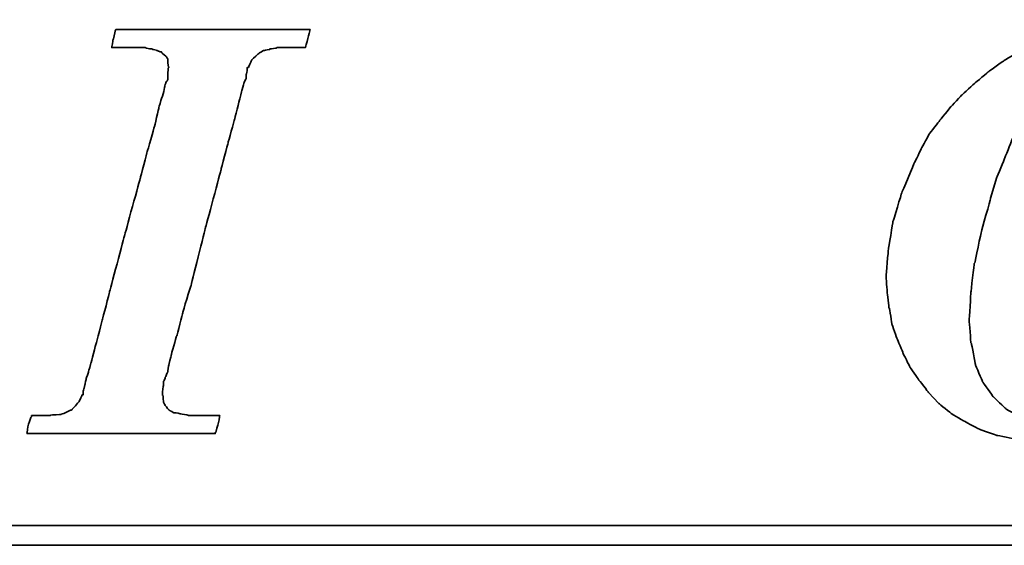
# Model space of a CAD drawing. Header units: millimetres. Extents: x 3 to 347, y 78 to 191.
# Tile 32 of 51: x 261.4 to 266.49, y 108.67 to 111.38. Entities that reach past the tile are written whole.
import ezdxf

# ---------------------------------------------------------------- set-up
doc = ezdxf.new("R2010")
doc.units = ezdxf.units.MM
doc.header["$LTSCALE"] = 0.15
doc.layers.add('DIM', color=4, linetype='CONTINUOUS')
doc.layers.add('layer 1', color=7, linetype='CONTINUOUS')

# ---------------------------------------------------------------- blocks, each defined once
blk = doc.blocks.new('TBI MOTION logo(完整正式版)')
at = {"layer": 'layer 1', "color": 22, "lineweight": 35}
for points, knots in [([(-11.34375, -6.98375), (-11.34375, -6.98375), (-10.91375, -7.43875), (-10.91375, -7.43875), (-10.91375, -7.43875), (-10.91375, -7.43875), (-10.38625, -7.87125), (-10.38625, -7.87125), (-10.38625, -7.87125), (-10.38625, -7.87125), (-9.81125, -8.20375), (-9.81125, -8.20375), (-9.81125, -8.20375), (-9.81125, -8.20375), (-9.21125, -8.51875), (-9.21125, -8.51875), (-9.21125, -8.51875), (-9.21125, -8.51875), (-8.51625, -8.75875), (-8.51625, -8.75875), (-8.51625, -8.75875), (-8.51625, -8.75875), (-7.77125, -8.90375), (-7.77125, -8.90375), (-7.77125, -8.90375), (-7.77125, -8.90375), (-6.97875, -8.99875), (-6.97875, -8.99875), (-6.97875, -8.99875), (-6.97875, -8.99875), (-6.14125, -9.02375), (-6.14125, -9.02375), (-6.14125, -9.02375), (-6.14125, -9.02375), (-5.37125, -8.99875), (-5.37125, -8.99875), (-5.37125, -8.99875), (-5.37125, -8.99875), (-4.65375, -8.94875), (-4.65375, -8.94875), (-4.65375, -8.94875), (-4.65375, -8.94875), (-3.93375, -8.80625), (-3.93375, -8.80625), (-3.93375, -8.80625), (-3.93375, -8.80625), (-3.21375, -8.66375), (-3.21375, -8.66375), (-3.21375, -8.66375), (-3.21375, -8.66375), (-2.49375, -8.39875), (-2.49375, -8.39875), (-2.49375, -8.39875), (-2.49375, -8.39875), (-1.79875, -8.13375), (-1.79875, -8.13375), (-1.79875, -8.13375), (-1.79875, -8.13375), (-1.17375, -7.84375), (-1.17375, -7.84375), (-1.17375, -7.84375), (-1.17375, -7.84375), (-0.52375, -7.46375), (-0.52375, -7.46375), (-0.52375, -7.46375), (-0.52375, -7.46375), (0.10124, -7.07875), (0.10124, -7.07875), (0.10124, -7.07875), (0.10124, -7.07875), (0.67625, -6.62375), (0.67625, -6.62375), (0.67625, -6.62375), (0.67625, -6.62375), (1.24874, -6.14375), (1.24874, -6.14375), (1.24874, -6.14375), (1.24874, -6.14375), (1.72874, -5.64125), (1.72874, -5.64125), (1.72874, -5.64125), (1.72874, -5.64125), (2.18624, -5.06375), (2.18624, -5.06375), (2.18624, -5.06375), (2.18624, -5.06375), (2.61625, -4.48874), (2.61625, -4.48874), (2.61625, -4.48874), (2.61625, -4.48874), (3.00125, -3.83874), (3.00125, -3.83874), (3.00125, -3.83874), (3.00125, -3.83874), (3.36124, -3.21374), (3.36124, -3.21374), (3.36124, -3.21374), (3.36124, -3.21374), (3.84374, -1.99125), (3.84374, -1.99125), (3.84374, -1.99125), (3.84374, -1.99125), (4.22625, -0.81875), (4.22625, -0.81875), (4.22625, -0.81875), (4.22625, -0.81875), (4.39125, 0.45624), (4.39125, 0.45624), (4.39125, 0.45624), (4.39125, 0.45624), (4.48874, 1.70124), (4.48874, 1.70124), (4.48874, 1.70124), (4.48874, 1.70124), (4.43874, 2.44625), (4.43874, 2.44625), (4.43874, 2.44625), (4.43874, 2.44625), (4.36874, 3.14125), (4.36874, 3.14125), (4.36874, 3.14125), (4.36874, 3.14125), (4.25125, 3.81125), (4.25125, 3.81125), (4.25125, 3.81125), (4.25125, 3.81125), (4.03124, 4.41125), (4.03124, 4.41125), (4.03124, 4.41125), (4.03124, 4.41125), (3.74374, 5.01125), (3.74374, 5.01125), (3.74374, 5.01125), (3.74374, 5.01125), (3.43124, 5.58875), (3.43124, 5.58875), (3.43124, 5.58875), (3.43124, 5.58875), (3.02625, 6.09125), (3.02625, 6.09125), (3.02625, 6.09125), (3.02625, 6.09125), (2.59374, 6.54875), (2.59374, 6.54875), (2.59374, 6.54875), (2.59374, 6.54875), (2.09124, 6.98125), (2.09124, 6.98125), (2.09124, 6.98125), (2.09124, 6.98125), (1.56124, 7.36625), (1.56124, 7.36625), (1.56124, 7.36625), (1.56124, 7.36625), (0.98624, 7.67625), (0.98624, 7.67625), (0.98624, 7.67625), (0.98624, 7.67625), (0.38624, 7.96375), (0.38624, 7.96375), (0.38624, 7.96375), (0.38624, 7.96375), (-0.25875, 8.15625), (-0.25875, 8.15625), (-0.25875, 8.15625), (-0.25875, 8.15625), (-0.98125, 8.30125), (-0.98125, 8.30125), (-0.98125, 8.30125), (-0.98125, 8.30125), (-1.70124, 8.37125), (-1.70124, 8.37125), (-1.70124, 8.37125), (-1.70124, 8.37125), (-2.49375, 8.39624), (-2.49375, 8.39624), (-2.49375, 8.39624), (-2.49375, 8.39624), (-3.28625, 8.37125), (-3.28625, 8.37125), (-3.28625, 8.37125), (-3.28625, 8.37125), (-4.05125, 8.32125), (-4.05125, 8.32125), (-4.05125, 8.32125), (-4.05125, 8.32125), (-4.77375, 8.18125), (-4.77375, 8.18125), (-4.77375, 8.18125), (-4.77375, 8.18125), (-5.51625, 7.96375), (-5.51625, 7.96375), (-5.51625, 7.96375), (-5.51625, 7.96375), (-6.21125, 7.72625), (-6.21125, 7.72625), (-6.21125, 7.72625), (-6.21125, 7.72625), (-6.92875, 7.43625), (-6.92875, 7.43625), (-6.92875, 7.43625), (-6.92875, 7.43625), (-7.57875, 7.10125), (-7.57875, 7.10125), (-7.57875, 7.10125), (-7.57875, 7.10125), (-8.24875, 6.69125), (-8.24875, 6.69125), (-8.24875, 6.69125), (-8.24875, 6.69125), (-8.84875, 6.26125), (-8.84875, 6.26125), (-8.84875, 6.26125), (-8.84875, 6.26125), (-9.42625, 5.78125), (-9.42625, 5.78125), (-9.42625, 5.78125), (-9.42625, 5.78125), (-9.95375, 5.30125), (-9.95375, 5.30125), (-9.95375, 5.30125), (-9.95375, 5.30125), (-10.43375, 4.79624), (-10.43375, 4.79624), (-10.43375, 4.79624), (-10.43375, 4.79624), (-10.88875, 4.22125), (-10.88875, 4.22125), (-10.88875, 4.22125), (-10.88875, 4.22125), (-11.29875, 3.69375), (-11.29875, 3.69375), (-11.29875, 3.69375), (-11.29875, 3.69375), (-11.63375, 3.09125), (-11.63375, 3.09125), (-11.63375, 3.09125), (-11.63375, 3.09125), (-11.91875, 2.49625), (-11.91875, 2.49625), (-11.91875, 2.49625), (-11.91875, 2.49625), (-12.44875, 1.24625), (-12.44875, 1.24625), (-12.44875, 1.24625), (-12.44875, 1.24625), (-12.80875, 0.06874), (-12.80875, 0.06874), (-12.80875, 0.06874), (-12.80875, 0.06874), (-12.99875, -1.07875), (-12.99875, -1.07875), (-12.99875, -1.07875), (-12.99875, -1.07875), (-13.09375, -2.18375), (-13.09375, -2.18375), (-13.09375, -2.18375), (-13.09375, -2.18375), (-13.04875, -2.85375), (-13.04875, -2.85375), (-13.04875, -2.85375), (-13.04875, -2.85375), (-12.97375, -3.50375), (-12.97375, -3.50375), (-12.97375, -3.50375), (-12.97375, -3.50375), (-12.95375, -3.50375), (-12.95375, -3.50375), (-12.95375, -3.50375), (-12.95375, -3.50375), (-12.85375, -4.17375), (-12.85375, -4.17375), (-12.85375, -4.17375), (-12.85375, -4.17375), (-12.63875, -4.77624), (-12.63875, -4.77624), (-12.63875, -4.77624), (-12.63875, -4.77624), (-12.39875, -5.35125), (-12.39875, -5.35125), (-12.39875, -5.35125), (-12.39875, -5.35125), (-12.11375, -5.92875), (-12.11375, -5.92875), (-12.11375, -5.92875), (-12.11375, -5.92875), (-11.75375, -6.45375), (-11.75375, -6.45375), (-11.75375, -6.45375), (-11.75375, -6.45375), (-11.34375, -6.98375), (-11.34375, -6.98375)], [0, 0, 0, 0, 0.01369863, 0.01369863, 0.01369863, 0.01369864, 0.02739726, 0.02739726, 0.02739726, 0.02739727, 0.04109589, 0.04109589, 0.04109589, 0.0410959, 0.05479452, 0.05479452, 0.05479452, 0.05479453, 0.06849315, 0.06849315, 0.06849315, 0.06849316, 0.08219178, 0.08219178, 0.08219178, 0.08219179, 0.09589041, 0.09589041, 0.09589041, 0.09589042, 0.10958904, 0.10958904, 0.10958904, 0.10958905, 0.12328767, 0.12328767, 0.12328767, 0.12328768, 0.1369863, 0.1369863, 0.1369863, 0.13698631, 0.15068493, 0.15068493, 0.15068493, 0.15068494, 0.16438356, 0.16438356, 0.16438356, 0.16438357, 0.17808219, 0.17808219, 0.17808219, 0.1780822, 0.19178082, 0.19178082, 0.19178082, 0.19178083, 0.20547945, 0.20547945, 0.20547945, 0.20547946, 0.21917808, 0.21917808, 0.21917808, 0.21917809, 0.23287671, 0.23287671, 0.23287671, 0.23287672, 0.24657534, 0.24657534, 0.24657534, 0.24657535, 0.26027397, 0.26027397, 0.26027397, 0.26027398, 0.2739726, 0.2739726, 0.2739726, 0.27397261, 0.28767123, 0.28767123, 0.28767123, 0.28767124, 0.30136986, 0.30136986, 0.30136986, 0.30136987, 0.31506849, 0.31506849, 0.31506849, 0.3150685, 0.32876712, 0.32876712, 0.32876712, 0.32876713, 0.34246575, 0.34246575, 0.34246575, 0.34246576, 0.35616438, 0.35616438, 0.35616438, 0.35616439, 0.36986301, 0.36986301, 0.36986301, 0.36986302, 0.38356164, 0.38356164, 0.38356164, 0.38356165, 0.39726027, 0.39726027, 0.39726027, 0.39726028, 0.4109589, 0.4109589, 0.4109589, 0.41095891, 0.42465753, 0.42465753, 0.42465753, 0.42465754, 0.43835616, 0.43835616, 0.43835616, 0.43835617, 0.45205479, 0.45205479, 0.45205479, 0.4520548, 0.46575342, 0.46575342, 0.46575342, 0.46575343, 0.47945205, 0.47945205, 0.47945205, 0.47945206, 0.49315068, 0.49315068, 0.49315068, 0.49315069, 0.50684932, 0.50684932, 0.50684932, 0.50684933, 0.52054795, 0.52054795, 0.52054795, 0.52054796, 0.53424658, 0.53424658, 0.53424658, 0.53424659, 0.54794521, 0.54794521, 0.54794521, 0.54794522, 0.56164384, 0.56164384, 0.56164384, 0.56164385, 0.57534247, 0.57534247, 0.57534247, 0.57534248, 0.5890411, 0.5890411, 0.5890411, 0.58904111, 0.60273973, 0.60273973, 0.60273973, 0.60273974, 0.61643836, 0.61643836, 0.61643836, 0.61643837, 0.63013699, 0.63013699, 0.63013699, 0.630137, 0.64383562, 0.64383562, 0.64383562, 0.64383563, 0.65753425, 0.65753425, 0.65753425, 0.65753426, 0.67123288, 0.67123288, 0.67123288, 0.67123289, 0.68493151, 0.68493151, 0.68493151, 0.68493152, 0.69863014, 0.69863014, 0.69863014, 0.69863015, 0.71232877, 0.71232877, 0.71232877, 0.71232878, 0.7260274, 0.7260274, 0.7260274, 0.72602741, 0.73972603, 0.73972603, 0.73972603, 0.73972604, 0.75342466, 0.75342466, 0.75342466, 0.75342467, 0.76712329, 0.76712329, 0.76712329, 0.7671233, 0.78082192, 0.78082192, 0.78082192, 0.78082193, 0.79452055, 0.79452055, 0.79452055, 0.79452056, 0.80821918, 0.80821918, 0.80821918, 0.80821919, 0.82191781, 0.82191781, 0.82191781, 0.82191782, 0.83561644, 0.83561644, 0.83561644, 0.83561645, 0.84931507, 0.84931507, 0.84931507, 0.84931508, 0.8630137, 0.8630137, 0.8630137, 0.86301371, 0.87671233, 0.87671233, 0.87671233, 0.87671234, 0.89041096, 0.89041096, 0.89041096, 0.89041097, 0.90410959, 0.90410959, 0.90410959, 0.9041096, 0.91780822, 0.91780822, 0.91780822, 0.91780823, 0.93150685, 0.93150685, 0.93150685, 0.93150686, 0.94520548, 0.94520548, 0.94520548, 0.94520549, 0.95890411, 0.95890411, 0.95890411, 0.95890412, 0.97260274, 0.97260274, 0.97260274, 0.97260275, 0.98630137, 0.98630137, 0.98630137, 0.98630138, 1, 1, 1, 1]), ([(-40.59125, -7.94375), (-40.59125, -7.94375), (-40.97375, -7.94375), (-40.97375, -7.94375), (-40.97375, -7.94375), (-40.97375, -7.94375), (-41.38125, -7.94375), (-41.38125, -7.94375), (-41.38125, -7.94375), (-41.38125, -7.94375), (-41.54875, -7.94375), (-41.54875, -7.94375), (-41.54875, -7.94375), (-41.54875, -7.94375), (-41.59875, -7.94375), (-41.59875, -7.94375), (-41.59875, -7.94375), (-41.59875, -7.94375), (-41.88375, -7.94375), (-41.88375, -7.94375), (-41.88375, -7.94375), (-41.88375, -7.94375), (-41.90875, -7.91875), (-41.90875, -7.91875), (-41.90875, -7.91875), (-41.90875, -7.91875), (-42.19875, -7.87125), (-42.19875, -7.87125), (-42.19875, -7.87125), (-42.19875, -7.87125), (-42.43875, -7.82375), (-42.43875, -7.82375), (-42.43875, -7.82375), (-42.43875, -7.82375), (-42.45875, -7.82375), (-42.45875, -7.82375), (-42.45875, -7.82375), (-42.45875, -7.82375), (-42.48625, -7.82375), (-42.48625, -7.82375), (-42.48625, -7.82375), (-42.48625, -7.82375), (-42.67625, -7.72375), (-42.67625, -7.72375), (-42.67625, -7.72375), (-42.67625, -7.72375), (-42.70125, -7.70375), (-42.70125, -7.70375), (-42.70125, -7.70375), (-42.70125, -7.70375), (-42.72375, -7.67875), (-42.72375, -7.67875), (-42.72375, -7.67875), (-42.72375, -7.67875), (-42.86875, -7.48875), (-42.86875, -7.48875), (-42.86875, -7.48875), (-42.86875, -7.48875), (-42.89375, -7.43875), (-42.89375, -7.43875), (-42.89375, -7.43875), (-42.89375, -7.43875), (-42.91875, -7.38875), (-42.91875, -7.38875), (-42.91875, -7.38875), (-42.91875, -7.38875), (-42.93875, -7.12875), (-42.93875, -7.12875), (-42.93875, -7.12875), (-42.93875, -7.12875), (-42.96375, -7.10375), (-42.96375, -7.10375), (-42.96375, -7.10375), (-42.96375, -7.10375), (-42.96375, -7.05375), (-42.96375, -7.05375), (-42.96375, -7.05375), (-42.96375, -7.05375), (-42.96375, -7.00875), (-42.96375, -7.00875), (-42.96375, -7.00875), (-42.96375, -7.00875), (-42.91875, -6.69625), (-42.91875, -6.69625), (-42.91875, -6.69625), (-42.91875, -6.69625), (-42.91875, -6.62375), (-42.91875, -6.62375), (-42.91875, -6.62375), (-42.91875, -6.62375), (-42.91875, -6.59625), (-42.91875, -6.59625), (-42.91875, -6.59625), (-42.91875, -6.59625), (-42.91875, -6.57375), (-42.91875, -6.57375), (-42.91875, -6.57375), (-42.91875, -6.57375), (-42.91875, -6.52875), (-42.91875, -6.52875), (-42.91875, -6.52875), (-42.91875, -6.52875), (-42.89375, -6.50375), (-42.89375, -6.50375), (-42.89375, -6.50375), (-42.89375, -6.50375), (-42.84375, -6.38375), (-42.84375, -6.38375), (-42.84375, -6.38375), (-42.84375, -6.38375), (-42.84375, -6.35875), (-42.84375, -6.35875), (-42.84375, -6.35875), (-42.84375, -6.35875), (-42.74625, -6.14375), (-42.74625, -6.14375), (-42.74625, -6.14375), (-42.74625, -6.14375), (-42.70125, -5.85375), (-42.70125, -5.85375), (-42.70125, -5.85375), (-42.70125, -5.85375), (-42.60375, -5.47125), (-42.60375, -5.47125), (-42.60375, -5.47125), (-42.60375, -5.47125), (-42.60375, -5.44875), (-42.60375, -5.44875), (-42.60375, -5.44875), (-42.60375, -5.44875), (-42.38875, -4.67875), (-42.38875, -4.67875), (-42.38875, -4.67875), (-42.38875, -4.67875), (-42.36375, -4.65375), (-42.36375, -4.65375), (-42.36375, -4.65375), (-42.36375, -4.65375), (-42.12375, -3.69625), (-42.12375, -3.69625), (-42.12375, -3.69625), (-42.12375, -3.69625), (-42.12375, -3.67374), (-42.12375, -3.67374), (-42.12375, -3.67374), (-42.12375, -3.67374), (-41.78875, -2.59374), (-41.78875, -2.59374), (-41.78875, -2.59374), (-41.78875, -2.59374), (-41.18875, -0.19375), (-41.18875, -0.19375), (-41.18875, -0.19375), (-41.18875, -0.19375), (-40.54375, 2.20624), (-40.54375, 2.20624), (-40.54375, 2.20624), (-40.54375, 2.20624), (-40.25375, 3.30875), (-40.25375, 3.30875), (-40.25375, 3.30875), (-40.25375, 3.30875), (-39.98875, 4.27125), (-39.98875, 4.27125), (-39.98875, 4.27125), (-39.98875, 4.27125), (-39.77375, 5.13125), (-39.77375, 5.13125), (-39.77375, 5.13125), (-39.77375, 5.13125), (-39.67875, 5.47125), (-39.67875, 5.47125), (-39.67875, 5.47125), (-39.67875, 5.47125), (-39.60375, 5.75625), (-39.60375, 5.75625), (-39.60375, 5.75625), (-39.60375, 5.75625), (-39.60375, 5.78125), (-39.60375, 5.78125), (-39.60375, 5.78125), (-39.60375, 5.78125), (-39.50875, 5.97125), (-39.50875, 5.97125), (-39.50875, 5.97125), (-39.50875, 5.97125), (-39.50875, 6.13875), (-39.50875, 6.13875), (-39.50875, 6.13875), (-39.50875, 6.13875), (-39.48625, 6.16625), (-39.48625, 6.16625), (-39.48625, 6.16625), (-39.48625, 6.16625), (-39.46125, 6.28625), (-39.46125, 6.28625), (-39.46125, 6.28625), (-39.46125, 6.28625), (-39.46125, 6.42625), (-39.46125, 6.42625), (-39.46125, 6.42625), (-39.46125, 6.42625), (-39.41375, 6.42625), (-39.41375, 6.42625), (-39.41375, 6.42625), (-39.41375, 6.42625), (-39.29375, 6.69125), (-39.29375, 6.69125), (-39.29375, 6.69125), (-39.29375, 6.69125), (-39.26875, 6.74125), (-39.26875, 6.74125), (-39.26875, 6.74125), (-39.26875, 6.74125), (-39.24375, 6.76625), (-39.24375, 6.76625), (-39.24375, 6.76625), (-39.24375, 6.76625), (-38.98375, 7.00624), (-38.98375, 7.00624), (-38.98375, 7.00624), (-38.98375, 7.00624), (-38.95625, 7.02624), (-38.95625, 7.02624), (-38.95625, 7.02624), (-38.95625, 7.02624), (-38.78875, 7.12624), (-38.78875, 7.12624), (-38.78875, 7.12624), (-38.78875, 7.12624), (-38.76375, 7.12624), (-38.76375, 7.12624), (-38.76375, 7.12624), (-38.76375, 7.12624), (-38.74375, 7.12624), (-38.74375, 7.12624), (-38.74375, 7.12624), (-38.74375, 7.12624), (-38.52875, 7.17125), (-38.52875, 7.17125), (-38.52875, 7.17125), (-38.52875, 7.17125), (-38.52875, 7.19624), (-38.52875, 7.19624), (-38.52875, 7.19624), (-38.52875, 7.19624), (-38.50375, 7.19624), (-38.50375, 7.19624), (-38.50375, 7.19624), (-38.50375, 7.19624), (-38.26125, 7.21875), (-38.26125, 7.21875), (-38.26125, 7.21875), (-38.26125, 7.21875), (-38.23875, 7.24624), (-38.23875, 7.24624), (-38.23875, 7.24624), (-38.23875, 7.24624), (-38.21625, 7.24624), (-38.21625, 7.24624), (-38.21625, 7.24624), (-38.21625, 7.24624), (-38.18875, 7.24624), (-38.18875, 7.24624), (-38.18875, 7.24624), (-38.18875, 7.24624), (-37.90375, 7.24624), (-37.90375, 7.24624), (-37.90375, 7.24624), (-37.90375, 7.24624), (-37.85375, 7.24624), (-37.85375, 7.24624), (-37.85375, 7.24624), (-37.85375, 7.24624), (-37.75875, 7.24624), (-37.75875, 7.24624), (-37.75875, 7.24624), (-37.75875, 7.24624), (-37.42375, 7.24624), (-37.42375, 7.24624), (-37.42375, 7.24624), (-37.42375, 7.24624), (-37.08875, 7.24624), (-37.08875, 7.24624), (-37.08875, 7.24624), (-37.08875, 7.24624), (-37.06375, 7.24624), (-37.06375, 7.24624), (-37.06375, 7.24624), (-37.06375, 7.24624), (-37.06375, 7.26624), (-37.06375, 7.26624), (-37.06375, 7.26624), (-37.06375, 7.26624), (-37.03875, 7.29125), (-37.03875, 7.29125), (-37.03875, 7.29125), (-37.03875, 7.29125), (-37.03875, 7.31625), (-37.03875, 7.31625), (-37.03875, 7.31625), (-37.03875, 7.31625), (-36.94125, 7.67625), (-36.94125, 7.67625), (-36.94125, 7.67625), (-36.94125, 7.67625), (-36.86875, 7.98625), (-36.86875, 7.98625), (-36.86875, 7.98625), (-36.86875, 7.98625), (-36.98875, 7.98625), (-36.98875, 7.98625), (-36.98875, 7.98625), (-36.98875, 7.98625), (-37.42375, 7.98625), (-37.42375, 7.98625), (-37.42375, 7.98625), (-37.42375, 7.98625), (-37.94875, 7.98625), (-37.94875, 7.98625), (-37.94875, 7.98625), (-37.94875, 7.98625), (-38.57375, 7.98625), (-38.57375, 7.98625), (-38.57375, 7.98625), (-38.57375, 7.98625), (-39.29375, 7.98625), (-39.29375, 7.98625), (-39.29375, 7.98625), (-39.29375, 7.98625), (-40.82875, 7.98625), (-40.82875, 7.98625), (-40.82875, 7.98625), (-40.82875, 7.98625), (-42.36375, 7.98625), (-42.36375, 7.98625), (-42.36375, 7.98625), (-42.36375, 7.98625), (-43.08375, 7.98625), (-43.08375, 7.98625), (-43.08375, 7.98625), (-43.08375, 7.98625), (-43.70875, 7.98625), (-43.70875, 7.98625), (-43.70875, 7.98625), (-43.70875, 7.98625), (-44.23375, 7.98625), (-44.23375, 7.98625), (-44.23375, 7.98625), (-44.23375, 7.98625), (-44.66875, 7.98625), (-44.66875, 7.98625), (-44.66875, 7.98625), (-44.66875, 7.98625), (-44.88375, 7.98625), (-44.88375, 7.98625), (-44.88375, 7.98625), (-44.88375, 7.98625), (-44.90875, 7.94125), (-44.90875, 7.94125), (-44.90875, 7.94125), (-44.90875, 7.94125), (-44.90875, 7.91625), (-44.90875, 7.91625), (-44.90875, 7.91625), (-44.90875, 7.91625), (-45.00375, 7.55625), (-45.00375, 7.55625), (-45.00375, 7.55625), (-45.00375, 7.55625), (-45.05375, 7.24624), (-45.05375, 7.24624), (-45.05375, 7.24624), (-45.05375, 7.24624), (-44.61875, 7.24624), (-44.61875, 7.24624), (-44.61875, 7.24624), (-44.61875, 7.24624), (-44.11375, 7.24624), (-44.11375, 7.24624), (-44.11375, 7.24624), (-44.11375, 7.24624), (-43.99375, 7.24624), (-43.99375, 7.24624), (-43.99375, 7.24624), (-43.99375, 7.24624), (-43.94625, 7.24624), (-43.94625, 7.24624), (-43.94625, 7.24624), (-43.94625, 7.24624), (-43.92374, 7.24624), (-43.92374, 7.24624), (-43.92374, 7.24624), (-43.92374, 7.24624), (-43.65875, 7.24624), (-43.65875, 7.24624), (-43.65875, 7.24624), (-43.65875, 7.24624), (-43.63875, 7.21875), (-43.63875, 7.21875), (-43.63875, 7.21875), (-43.63875, 7.21875), (-43.46875, 7.19624), (-43.46875, 7.19624), (-43.46875, 7.19624), (-43.46875, 7.19624), (-43.39875, 7.19624), (-43.39875, 7.19624), (-43.39875, 7.19624), (-43.39875, 7.19624), (-43.37125, 7.17125), (-43.37125, 7.17125), (-43.37125, 7.17125), (-43.37125, 7.17125), (-43.34875, 7.17125), (-43.34875, 7.17125), (-43.34875, 7.17125), (-43.34875, 7.17125), (-43.20375, 7.12624), (-43.20375, 7.12624), (-43.20375, 7.12624), (-43.20375, 7.12624), (-43.05875, 7.07624), (-43.05875, 7.07624), (-43.05875, 7.07624), (-43.05875, 7.07624), (-43.01375, 7.07624), (-43.01375, 7.07624), (-43.01375, 7.07624), (-43.01375, 7.07624), (-42.98875, 7.02624), (-42.98875, 7.02624), (-42.98875, 7.02624), (-42.98875, 7.02624), (-42.79875, 6.86125), (-42.79875, 6.86125), (-42.79875, 6.86125), (-42.79875, 6.86125), (-42.77375, 6.81125), (-42.77375, 6.81125), (-42.77375, 6.81125), (-42.77375, 6.81125), (-42.74625, 6.76625), (-42.74625, 6.76625), (-42.74625, 6.76625), (-42.74625, 6.76625), (-42.72375, 6.47625), (-42.72375, 6.47625), (-42.72375, 6.47625), (-42.72375, 6.47625), (-42.70125, 6.45124), (-42.70125, 6.45124), (-42.70125, 6.45124), (-42.70125, 6.45124), (-42.70125, 6.42625), (-42.70125, 6.42625), (-42.70125, 6.42625), (-42.70125, 6.42625), (-42.72375, 6.40625), (-42.72375, 6.40625), (-42.72375, 6.40625), (-42.72375, 6.40625), (-42.74625, 5.97125), (-42.74625, 5.97125), (-42.74625, 5.97125), (-42.74625, 5.97125), (-42.74625, 5.94625), (-42.74625, 5.94625), (-42.74625, 5.94625), (-42.74625, 5.94625), (-42.74625, 5.92625), (-42.74625, 5.92625), (-42.74625, 5.92625), (-42.74625, 5.92625), (-42.77375, 5.87625), (-42.77375, 5.87625), (-42.77375, 5.87625), (-42.77375, 5.87625), (-42.81875, 5.80625), (-42.81875, 5.80625), (-42.81875, 5.80625), (-42.81875, 5.80625), (-42.86875, 5.63625), (-42.86875, 5.63625), (-42.86875, 5.63625), (-42.86875, 5.63625), (-42.91875, 5.39625), (-42.91875, 5.39625), (-42.91875, 5.39625), (-42.91875, 5.39625), (-42.91875, 5.37124), (-42.91875, 5.37124), (-42.91875, 5.37124), (-42.91875, 5.37124), (-43.01375, 5.10874), (-43.01375, 5.10874), (-43.01375, 5.10874), (-43.01375, 5.10874), (-43.10875, 4.77124), (-43.10875, 4.77124), (-43.10875, 4.77124), (-43.10875, 4.77124), (-43.29875, 3.95625), (-43.29875, 3.95625), (-43.29875, 3.95625), (-43.29875, 3.95625), (-43.58875, 2.95125), (-43.58875, 2.95125), (-43.58875, 2.95125), (-43.58875, 2.95125), (-43.87375, 1.87125), (-43.87375, 1.87125), (-43.87375, 1.87125), (-43.87375, 1.87125), (-44.52625, -0.50374), (-44.52625, -0.50374), (-44.52625, -0.50374), (-44.52625, -0.50374), (-45.14875, -2.85375), (-45.14875, -2.85375), (-45.14875, -2.85375), (-45.14875, -2.85375), (-45.43375, -3.95875), (-45.43375, -3.95875), (-45.43375, -3.95875), (-45.43375, -3.95875), (-45.69875, -4.96875), (-45.69875, -4.96875), (-45.69875, -4.96875), (-45.69875, -4.96875), (-45.91375, -5.78375), (-45.91375, -5.78375), (-45.91375, -5.78375), (-45.91375, -5.78375), (-46.01375, -6.11875), (-46.01375, -6.11875), (-46.01375, -6.11875), (-46.01375, -6.11875), (-46.01375, -6.14375), (-46.01375, -6.14375), (-46.01375, -6.14375), (-46.01375, -6.14375), (-46.10875, -6.40875), (-46.10875, -6.40875), (-46.10875, -6.40875), (-46.10875, -6.40875), (-46.15375, -6.64875), (-46.15375, -6.64875), (-46.15375, -6.64875), (-46.15375, -6.64875), (-46.20375, -6.83875), (-46.20375, -6.83875), (-46.20375, -6.83875), (-46.20375, -6.83875), (-46.22875, -6.93375), (-46.22875, -6.93375), (-46.22875, -6.93375), (-46.22875, -6.93375), (-46.22875, -7.07875), (-46.22875, -7.07875), (-46.22875, -7.07875), (-46.22875, -7.07875), (-46.27375, -7.07875), (-46.27375, -7.07875), (-46.27375, -7.07875), (-46.27375, -7.07875), (-46.39375, -7.34375), (-46.39375, -7.34375), (-46.39375, -7.34375), (-46.39375, -7.34375), (-46.39375, -7.36875), (-46.39375, -7.36875), (-46.39375, -7.36875), (-46.39375, -7.36875), (-46.42125, -7.38875), (-46.42125, -7.38875), (-46.42125, -7.38875), (-46.42125, -7.38875), (-46.68375, -7.67875), (-46.68375, -7.67875), (-46.68375, -7.67875), (-46.68375, -7.67875), (-46.70875, -7.70375), (-46.70875, -7.70375), (-46.70875, -7.70375), (-46.70875, -7.70375), (-46.75375, -7.72375), (-46.75375, -7.72375), (-46.75375, -7.72375), (-46.75375, -7.72375), (-47.08875, -7.87125), (-47.08875, -7.87125), (-47.08875, -7.87125), (-47.08875, -7.87125), (-47.11625, -7.87125), (-47.11625, -7.87125), (-47.11625, -7.87125), (-47.11625, -7.87125), (-47.13875, -7.89375), (-47.13875, -7.89375), (-47.13875, -7.89375), (-47.13875, -7.89375), (-47.56875, -7.91875), (-47.56875, -7.91875), (-47.56875, -7.91875), (-47.56875, -7.91875), (-47.59625, -7.94375), (-47.59625, -7.94375), (-47.59625, -7.94375), (-47.59625, -7.94375), (-47.64375, -7.94375), (-47.64375, -7.94375), (-47.64375, -7.94375), (-47.64375, -7.94375), (-47.73625, -7.94375), (-47.73625, -7.94375), (-47.73625, -7.94375), (-47.73625, -7.94375), (-48.07375, -7.94375), (-48.07375, -7.94375), (-48.07375, -7.94375), (-48.07375, -7.94375), (-48.36125, -7.94375), (-48.36125, -7.94375), (-48.36125, -7.94375), (-48.36125, -7.94375), (-48.36125, -7.96625), (-48.36125, -7.96625), (-48.36125, -7.96625), (-48.36125, -7.96625), (-48.36125, -7.99125), (-48.36125, -7.99125), (-48.36125, -7.99125), (-48.36125, -7.99125), (-48.38875, -8.01375), (-48.38875, -8.01375), (-48.38875, -8.01375), (-48.38875, -8.01375), (-48.50875, -8.34875), (-48.50875, -8.34875), (-48.50875, -8.34875), (-48.50875, -8.34875), (-48.55375, -8.68625), (-48.55375, -8.68625), (-48.55375, -8.68625), (-48.55375, -8.68625), (-48.45875, -8.68625), (-48.45875, -8.68625), (-48.45875, -8.68625), (-48.45875, -8.68625), (-48.07375, -8.68625), (-48.07375, -8.68625), (-48.07375, -8.68625), (-48.07375, -8.68625), (-47.52375, -8.68625), (-47.52375, -8.68625), (-47.52375, -8.68625), (-47.52375, -8.68625), (-46.92375, -8.68625), (-46.92375, -8.68625), (-46.92375, -8.68625), (-46.92375, -8.68625), (-46.25375, -8.68625), (-46.25375, -8.68625), (-46.25375, -8.68625), (-46.25375, -8.68625), (-46.20375, -8.68625), (-46.20375, -8.68625), (-46.20375, -8.68625), (-46.20375, -8.68625), (-44.71375, -8.68625), (-44.71375, -8.68625), (-44.71375, -8.68625), (-44.71375, -8.68625), (-43.22875, -8.68625), (-43.22875, -8.68625), (-43.22875, -8.68625), (-43.22875, -8.68625), (-42.55875, -8.68625), (-42.55875, -8.68625), (-42.55875, -8.68625), (-42.55875, -8.68625), (-42.50875, -8.68625), (-42.50875, -8.68625), (-42.50875, -8.68625), (-42.50875, -8.68625), (-41.93375, -8.68625), (-41.93375, -8.68625), (-41.93375, -8.68625), (-41.93375, -8.68625), (-41.38125, -8.68625), (-41.38125, -8.68625), (-41.38125, -8.68625), (-41.38125, -8.68625), (-40.97375, -8.68625), (-40.97375, -8.68625), (-40.97375, -8.68625), (-40.97375, -8.68625), (-40.78125, -8.68625), (-40.78125, -8.68625), (-40.78125, -8.68625), (-40.78125, -8.68625), (-40.78125, -8.63875), (-40.78125, -8.63875), (-40.78125, -8.63875), (-40.78125, -8.63875), (-40.75875, -8.63875), (-40.75875, -8.63875), (-40.75875, -8.63875), (-40.75875, -8.63875), (-40.66375, -8.27875), (-40.66375, -8.27875), (-40.66375, -8.27875), (-40.66375, -8.27875), (-40.59125, -7.94375), (-40.59125, -7.94375)], [0, 0, 0, 0, 0.00558659, 0.00558659, 0.00558659, 0.0055866, 0.01117318, 0.01117318, 0.01117318, 0.01117319, 0.01675978, 0.01675978, 0.01675978, 0.01675979, 0.02234637, 0.02234637, 0.02234637, 0.02234638, 0.02793296, 0.02793296, 0.02793296, 0.02793297, 0.03351955, 0.03351955, 0.03351955, 0.03351956, 0.03910615, 0.03910615, 0.03910615, 0.03910616, 0.04469274, 0.04469274, 0.04469274, 0.04469275, 0.05027933, 0.05027933, 0.05027933, 0.05027934, 0.05586592, 0.05586592, 0.05586592, 0.05586593, 0.06145251, 0.06145251, 0.06145251, 0.06145252, 0.06703911, 0.06703911, 0.06703911, 0.06703912, 0.0726257, 0.0726257, 0.0726257, 0.07262571, 0.07821229, 0.07821229, 0.07821229, 0.0782123, 0.08379888, 0.08379888, 0.08379888, 0.08379889, 0.08938547, 0.08938547, 0.08938547, 0.08938548, 0.09497207, 0.09497207, 0.09497207, 0.09497208, 0.10055866, 0.10055866, 0.10055866, 0.10055867, 0.10614525, 0.10614525, 0.10614525, 0.10614526, 0.11173184, 0.11173184, 0.11173184, 0.11173185, 0.11731844, 0.11731844, 0.11731844, 0.11731845, 0.12290503, 0.12290503, 0.12290503, 0.12290504, 0.12849162, 0.12849162, 0.12849162, 0.12849163, 0.13407821, 0.13407821, 0.13407821, 0.13407822, 0.1396648, 0.1396648, 0.1396648, 0.13966481, 0.1452514, 0.1452514, 0.1452514, 0.14525141, 0.15083799, 0.15083799, 0.15083799, 0.150838, 0.15642458, 0.15642458, 0.15642458, 0.15642459, 0.16201117, 0.16201117, 0.16201117, 0.16201118, 0.16759777, 0.16759777, 0.16759777, 0.16759778, 0.17318436, 0.17318436, 0.17318436, 0.17318437, 0.17877095, 0.17877095, 0.17877095, 0.17877096, 0.18435754, 0.18435754, 0.18435754, 0.18435755, 0.18994413, 0.18994413, 0.18994413, 0.18994414, 0.19553073, 0.19553073, 0.19553073, 0.19553074, 0.20111732, 0.20111732, 0.20111732, 0.20111733, 0.20670391, 0.20670391, 0.20670391, 0.20670392, 0.2122905, 0.2122905, 0.2122905, 0.21229051, 0.21787709, 0.21787709, 0.21787709, 0.2178771, 0.22346369, 0.22346369, 0.22346369, 0.2234637, 0.22905028, 0.22905028, 0.22905028, 0.22905029, 0.23463687, 0.23463687, 0.23463687, 0.23463688, 0.24022346, 0.24022346, 0.24022346, 0.24022347, 0.24581006, 0.24581006, 0.24581006, 0.24581007, 0.25139665, 0.25139665, 0.25139665, 0.25139666, 0.25698324, 0.25698324, 0.25698324, 0.25698325, 0.26256983, 0.26256983, 0.26256983, 0.26256984, 0.26815642, 0.26815642, 0.26815642, 0.26815643, 0.27374302, 0.27374302, 0.27374302, 0.27374303, 0.27932961, 0.27932961, 0.27932961, 0.27932962, 0.2849162, 0.2849162, 0.2849162, 0.28491621, 0.29050279, 0.29050279, 0.29050279, 0.2905028, 0.29608939, 0.29608939, 0.29608939, 0.2960894, 0.30167598, 0.30167598, 0.30167598, 0.30167599, 0.30726257, 0.30726257, 0.30726257, 0.30726258, 0.31284916, 0.31284916, 0.31284916, 0.31284917, 0.31843575, 0.31843575, 0.31843575, 0.31843576, 0.32402235, 0.32402235, 0.32402235, 0.32402236, 0.32960894, 0.32960894, 0.32960894, 0.32960895, 0.33519553, 0.33519553, 0.33519553, 0.33519554, 0.34078212, 0.34078212, 0.34078212, 0.34078213, 0.34636872, 0.34636872, 0.34636872, 0.34636873, 0.35195531, 0.35195531, 0.35195531, 0.35195532, 0.3575419, 0.3575419, 0.3575419, 0.35754191, 0.36312849, 0.36312849, 0.36312849, 0.3631285, 0.36871508, 0.36871508, 0.36871508, 0.36871509, 0.37430168, 0.37430168, 0.37430168, 0.37430169, 0.37988827, 0.37988827, 0.37988827, 0.37988828, 0.38547486, 0.38547486, 0.38547486, 0.38547487, 0.39106145, 0.39106145, 0.39106145, 0.39106146, 0.39664804, 0.39664804, 0.39664804, 0.39664805, 0.40223464, 0.40223464, 0.40223464, 0.40223465, 0.40782123, 0.40782123, 0.40782123, 0.40782124, 0.41340782, 0.41340782, 0.41340782, 0.41340783, 0.41899441, 0.41899441, 0.41899441, 0.41899442, 0.42458101, 0.42458101, 0.42458101, 0.42458102, 0.4301676, 0.4301676, 0.4301676, 0.43016761, 0.43575419, 0.43575419, 0.43575419, 0.4357542, 0.44134078, 0.44134078, 0.44134078, 0.44134079, 0.44692737, 0.44692737, 0.44692737, 0.44692738, 0.45251397, 0.45251397, 0.45251397, 0.45251398, 0.45810056, 0.45810056, 0.45810056, 0.45810057, 0.46368715, 0.46368715, 0.46368715, 0.46368716, 0.46927374, 0.46927374, 0.46927374, 0.46927375, 0.47486034, 0.47486034, 0.47486034, 0.47486035, 0.48044693, 0.48044693, 0.48044693, 0.48044694, 0.48603352, 0.48603352, 0.48603352, 0.48603353, 0.49162011, 0.49162011, 0.49162011, 0.49162012, 0.4972067, 0.4972067, 0.4972067, 0.49720671, 0.5027933, 0.5027933, 0.5027933, 0.50279331, 0.50837989, 0.50837989, 0.50837989, 0.5083799, 0.51396648, 0.51396648, 0.51396648, 0.51396649, 0.51955307, 0.51955307, 0.51955307, 0.51955308, 0.52513966, 0.52513966, 0.52513966, 0.52513967, 0.53072626, 0.53072626, 0.53072626, 0.53072627, 0.53631285, 0.53631285, 0.53631285, 0.53631286, 0.54189944, 0.54189944, 0.54189944, 0.54189945, 0.54748603, 0.54748603, 0.54748603, 0.54748604, 0.55307263, 0.55307263, 0.55307263, 0.55307264, 0.55865922, 0.55865922, 0.55865922, 0.55865923, 0.56424581, 0.56424581, 0.56424581, 0.56424582, 0.5698324, 0.5698324, 0.5698324, 0.56983241, 0.57541899, 0.57541899, 0.57541899, 0.575419, 0.58100559, 0.58100559, 0.58100559, 0.5810056, 0.58659218, 0.58659218, 0.58659218, 0.58659219, 0.59217877, 0.59217877, 0.59217877, 0.59217878, 0.59776536, 0.59776536, 0.59776536, 0.59776537, 0.60335196, 0.60335196, 0.60335196, 0.60335197, 0.60893855, 0.60893855, 0.60893855, 0.60893856, 0.61452514, 0.61452514, 0.61452514, 0.61452515, 0.62011173, 0.62011173, 0.62011173, 0.62011174, 0.62569832, 0.62569832, 0.62569832, 0.62569833, 0.63128492, 0.63128492, 0.63128492, 0.63128493, 0.63687151, 0.63687151, 0.63687151, 0.63687152, 0.6424581, 0.6424581, 0.6424581, 0.64245811, 0.64804469, 0.64804469, 0.64804469, 0.6480447, 0.65363128, 0.65363128, 0.65363128, 0.65363129, 0.65921788, 0.65921788, 0.65921788, 0.65921789, 0.66480447, 0.66480447, 0.66480447, 0.66480448, 0.67039106, 0.67039106, 0.67039106, 0.67039107, 0.67597765, 0.67597765, 0.67597765, 0.67597766, 0.68156425, 0.68156425, 0.68156425, 0.68156426, 0.68715084, 0.68715084, 0.68715084, 0.68715085, 0.69273743, 0.69273743, 0.69273743, 0.69273744, 0.69832402, 0.69832402, 0.69832402, 0.69832403, 0.70391061, 0.70391061, 0.70391061, 0.70391062, 0.70949721, 0.70949721, 0.70949721, 0.70949722, 0.7150838, 0.7150838, 0.7150838, 0.71508381, 0.72067039, 0.72067039, 0.72067039, 0.7206704, 0.72625698, 0.72625698, 0.72625698, 0.72625699, 0.73184358, 0.73184358, 0.73184358, 0.73184359, 0.73743017, 0.73743017, 0.73743017, 0.73743018, 0.74301676, 0.74301676, 0.74301676, 0.74301677, 0.74860335, 0.74860335, 0.74860335, 0.74860336, 0.75418994, 0.75418994, 0.75418994, 0.75418995, 0.75977654, 0.75977654, 0.75977654, 0.75977655, 0.76536313, 0.76536313, 0.76536313, 0.76536314, 0.77094972, 0.77094972, 0.77094972, 0.77094973, 0.77653631, 0.77653631, 0.77653631, 0.77653632, 0.78212291, 0.78212291, 0.78212291, 0.78212292, 0.7877095, 0.7877095, 0.7877095, 0.78770951, 0.79329609, 0.79329609, 0.79329609, 0.7932961, 0.79888268, 0.79888268, 0.79888268, 0.79888269, 0.80446927, 0.80446927, 0.80446927, 0.80446928, 0.81005587, 0.81005587, 0.81005587, 0.81005588, 0.81564246, 0.81564246, 0.81564246, 0.81564247, 0.82122905, 0.82122905, 0.82122905, 0.82122906, 0.82681564, 0.82681564, 0.82681564, 0.82681565, 0.83240223, 0.83240223, 0.83240223, 0.83240224, 0.83798883, 0.83798883, 0.83798883, 0.83798884, 0.84357542, 0.84357542, 0.84357542, 0.84357543, 0.84916201, 0.84916201, 0.84916201, 0.84916202, 0.8547486, 0.8547486, 0.8547486, 0.85474861, 0.8603352, 0.8603352, 0.8603352, 0.86033521, 0.86592179, 0.86592179, 0.86592179, 0.8659218, 0.87150838, 0.87150838, 0.87150838, 0.87150839, 0.87709497, 0.87709497, 0.87709497, 0.87709498, 0.88268156, 0.88268156, 0.88268156, 0.88268157, 0.88826816, 0.88826816, 0.88826816, 0.88826817, 0.89385475, 0.89385475, 0.89385475, 0.89385476, 0.89944134, 0.89944134, 0.89944134, 0.89944135, 0.90502793, 0.90502793, 0.90502793, 0.90502794, 0.91061453, 0.91061453, 0.91061453, 0.91061454, 0.91620112, 0.91620112, 0.91620112, 0.91620113, 0.92178771, 0.92178771, 0.92178771, 0.92178772, 0.9273743, 0.9273743, 0.9273743, 0.92737431, 0.93296089, 0.93296089, 0.93296089, 0.9329609, 0.93854749, 0.93854749, 0.93854749, 0.9385475, 0.94413408, 0.94413408, 0.94413408, 0.94413409, 0.94972067, 0.94972067, 0.94972067, 0.94972068, 0.95530726, 0.95530726, 0.95530726, 0.95530727, 0.96089385, 0.96089385, 0.96089385, 0.96089386, 0.96648045, 0.96648045, 0.96648045, 0.96648046, 0.97206704, 0.97206704, 0.97206704, 0.97206705, 0.97765363, 0.97765363, 0.97765363, 0.97765364, 0.98324022, 0.98324022, 0.98324022, 0.98324023, 0.98882682, 0.98882682, 0.98882682, 0.98882683, 0.99441341, 0.99441341, 0.99441341, 0.99441342, 1, 1, 1, 1]), ([(-8.77875, 1.03124), (-8.77875, 1.03124), (-8.51625, 1.89625), (-8.51625, 1.89625), (-8.51625, 1.89625), (-8.51625, 1.89625), (-8.20375, 2.66375), (-8.20375, 2.66375), (-8.20375, 2.66375), (-8.20375, 2.66375), (-7.91625, 3.38125), (-7.91625, 3.38125), (-7.91625, 3.38125), (-7.91625, 3.38125), (-7.91625, 3.40624), (-7.91625, 3.40624), (-7.91625, 3.40624), (-7.91625, 3.40624), (-7.57875, 4.07624), (-7.57875, 4.07624), (-7.57875, 4.07624), (-7.57875, 4.07624), (-7.24375, 4.65125), (-7.24375, 4.65125), (-7.24375, 4.65125), (-7.24375, 4.65125), (-7.21875, 4.65125), (-7.21875, 4.65125), (-7.21875, 4.65125), (-7.21875, 4.65125), (-7.21875, 4.67624), (-7.21875, 4.67624), (-7.21875, 4.67624), (-7.21875, 4.67624), (-6.83625, 5.20375), (-6.83625, 5.20375), (-6.83625, 5.20375), (-6.83625, 5.20375), (-6.49875, 5.68625), (-6.49875, 5.68625), (-6.49875, 5.68625), (-6.49875, 5.68625), (-6.49875, 5.70625), (-6.49875, 5.70625), (-6.49875, 5.70625), (-6.49875, 5.70625), (-6.11625, 6.09125), (-6.11625, 6.09125), (-6.11625, 6.09125), (-6.11625, 6.09125), (-6.09125, 6.09125), (-6.09125, 6.09125), (-6.09125, 6.09125), (-6.09125, 6.09125), (-5.27375, 6.76625), (-5.27375, 6.76625), (-5.27375, 6.76625), (-5.27375, 6.76625), (-5.24875, 6.76625), (-5.24875, 6.76625), (-5.24875, 6.76625), (-5.24875, 6.76625), (-5.24875, 6.78625), (-5.24875, 6.78625), (-5.24875, 6.78625), (-5.24875, 6.78625), (-4.38875, 7.26624), (-4.38875, 7.26624), (-4.38875, 7.26624), (-4.38875, 7.26624), (-4.36125, 7.26624), (-4.36125, 7.26624), (-4.36125, 7.26624), (-4.36125, 7.26624), (-3.93375, 7.41125), (-3.93375, 7.41125), (-3.93375, 7.41125), (-3.93375, 7.41125), (-3.47375, 7.55625), (-3.47375, 7.55625), (-3.47375, 7.55625), (-3.47375, 7.55625), (-3.45375, 7.55625), (-3.45375, 7.55625), (-3.45375, 7.55625), (-3.45375, 7.55625), (-3.42875, 7.58124), (-3.42875, 7.58124), (-3.42875, 7.58124), (-3.42875, 7.58124), (-2.97375, 7.62625), (-2.97375, 7.62625), (-2.97375, 7.62625), (-2.97375, 7.62625), (-2.49375, 7.67625), (-2.49375, 7.67625), (-2.49375, 7.67625), (-2.49375, 7.67625), (-2.46875, 7.67625), (-2.46875, 7.67625), (-2.46875, 7.67625), (-2.46875, 7.67625), (-1.70124, 7.58124), (-1.70124, 7.58124), (-1.70124, 7.58124), (-1.70124, 7.58124), (-1.67875, 7.55625), (-1.67875, 7.55625), (-1.67875, 7.55625), (-1.67875, 7.55625), (-1.65375, 7.55625), (-1.65375, 7.55625), (-1.65375, 7.55625), (-1.65375, 7.55625), (-1.03125, 7.36625), (-1.03125, 7.36625), (-1.03125, 7.36625), (-1.03125, 7.36625), (-1.00625, 7.36625), (-1.00625, 7.36625), (-1.00625, 7.36625), (-1.00625, 7.36625), (-0.43124, 7.02624), (-0.43124, 7.02624), (-0.43124, 7.02624), (-0.43124, 7.02624), (-0.40625, 7.00624), (-0.40625, 7.00624), (-0.40625, 7.00624), (-0.40625, 7.00624), (0.12124, 6.57124), (0.12124, 6.57124), (0.12124, 6.57124), (0.12124, 6.57124), (0.14624, 6.54875), (0.14624, 6.54875), (0.14624, 6.54875), (0.14624, 6.54875), (0.17124, 6.52375), (0.17124, 6.52375), (0.17124, 6.52375), (0.17124, 6.52375), (0.55625, 5.89875), (0.55625, 5.89875), (0.55625, 5.89875), (0.55625, 5.89875), (0.55625, 5.87625), (0.55625, 5.87625), (0.55625, 5.87625), (0.55625, 5.87625), (0.84124, 5.15625), (0.84124, 5.15625), (0.84124, 5.15625), (0.84124, 5.15625), (0.84124, 5.13125), (0.84124, 5.13125), (0.84124, 5.13125), (0.84124, 5.13125), (1.03624, 4.31875), (1.03624, 4.31875), (1.03624, 4.31875), (1.03624, 4.31875), (1.05624, 4.31875), (1.05624, 4.31875), (1.05624, 4.31875), (1.05624, 4.31875), (1.05624, 4.29125), (1.05624, 4.29125), (1.05624, 4.29125), (1.05624, 4.29125), (1.10625, 3.33125), (1.10625, 3.33125), (1.10625, 3.33125), (1.10625, 3.33125), (1.10625, 3.30875), (1.10625, 3.30875), (1.10625, 3.30875), (1.10625, 3.30875), (1.05624, 2.20624), (1.05624, 2.20624), (1.05624, 2.20624), (1.05624, 2.20624), (1.05624, 2.18124), (1.05624, 2.18124), (1.05624, 2.18124), (1.05624, 2.18124), (0.86624, 0.93624), (0.86624, 0.93624), (0.86624, 0.93624), (0.86624, 0.93624), (0.84124, 0.93624), (0.84124, 0.93624), (0.84124, 0.93624), (0.84124, 0.93624), (0.55625, -0.45874), (0.55625, -0.45874), (0.55625, -0.45874), (0.55625, -0.45874), (0.12124, -1.99125), (0.12124, -1.99125), (0.12124, -1.99125), (0.12124, -1.99125), (0.12124, -2.01874), (0.12124, -2.01874), (0.12124, -2.01874), (0.12124, -2.01874), (-0.13874, -2.78375), (-0.13874, -2.78375), (-0.13874, -2.78375), (-0.13874, -2.78375), (-0.43124, -3.50375), (-0.43124, -3.50375), (-0.43124, -3.50375), (-0.43124, -3.50375), (-0.69375, -4.19875), (-0.69375, -4.19875), (-0.69375, -4.19875), (-0.69375, -4.19875), (-0.69375, -4.22375), (-0.69375, -4.22375), (-0.69375, -4.22375), (-0.69375, -4.22375), (-0.98125, -4.82374), (-0.98125, -4.82374), (-0.98125, -4.82374), (-0.98125, -4.82374), (-1.00625, -4.82374), (-1.00625, -4.82374), (-1.00625, -4.82374), (-1.00625, -4.82374), (-1.33875, -5.35125), (-1.33875, -5.35125), (-1.33875, -5.35125), (-1.33875, -5.35125), (-1.67875, -5.87875), (-1.67875, -5.87875), (-1.67875, -5.87875), (-1.67875, -5.87875), (-1.67875, -5.90375), (-1.67875, -5.90375), (-1.67875, -5.90375), (-1.67875, -5.90375), (-2.05875, -6.35875), (-2.05875, -6.35875), (-2.05875, -6.35875), (-2.05875, -6.35875), (-2.08375, -6.38375), (-2.08375, -6.38375), (-2.08375, -6.38375), (-2.08375, -6.38375), (-2.46875, -6.74375), (-2.46875, -6.74375), (-2.46875, -6.74375), (-2.46875, -6.74375), (-3.25875, -7.41625), (-3.25875, -7.41625), (-3.25875, -7.41625), (-3.25875, -7.41625), (-3.28625, -7.43875), (-3.28625, -7.43875), (-3.28625, -7.43875), (-3.28625, -7.43875), (-4.12375, -7.91875), (-4.12375, -7.91875), (-4.12375, -7.91875), (-4.12375, -7.91875), (-4.14875, -7.91875), (-4.14875, -7.91875), (-4.14875, -7.91875), (-4.14875, -7.91875), (-4.17125, -7.91875), (-4.17125, -7.91875), (-4.17125, -7.91875), (-4.17125, -7.91875), (-5.03375, -8.15875), (-5.03375, -8.15875), (-5.03375, -8.15875), (-5.03375, -8.15875), (-5.51625, -8.25625), (-5.51625, -8.25625), (-5.51625, -8.25625), (-5.51625, -8.25625), (-5.54125, -8.27875), (-5.54125, -8.27875), (-5.54125, -8.27875), (-5.54125, -8.27875), (-5.56375, -8.27875), (-5.56375, -8.27875), (-5.56375, -8.27875), (-5.56375, -8.27875), (-5.99625, -8.27875), (-5.99625, -8.27875), (-5.99625, -8.27875), (-5.99625, -8.27875), (-6.76375, -8.23125), (-6.76375, -8.23125), (-6.76375, -8.23125), (-6.76375, -8.23125), (-6.78875, -8.23125), (-6.78875, -8.23125), (-6.78875, -8.23125), (-6.78875, -8.23125), (-6.78875, -8.20375), (-6.78875, -8.20375), (-6.78875, -8.20375), (-6.78875, -8.20375), (-7.45875, -8.01375), (-7.45875, -8.01375), (-7.45875, -8.01375), (-7.45875, -8.01375), (-7.48375, -8.01375), (-7.48375, -8.01375), (-7.48375, -8.01375), (-7.48375, -8.01375), (-7.50875, -8.01375), (-7.50875, -8.01375), (-7.50875, -8.01375), (-7.50875, -8.01375), (-8.13125, -7.67875), (-8.13125, -7.67875), (-8.13125, -7.67875), (-8.13125, -7.67875), (-8.15625, -7.65375), (-8.15625, -7.65375), (-8.15625, -7.65375), (-8.15625, -7.65375), (-8.65875, -7.17375), (-8.65875, -7.17375), (-8.65875, -7.17375), (-8.65875, -7.17375), (-8.68375, -7.14875), (-8.68375, -7.14875), (-8.68375, -7.14875), (-8.68375, -7.14875), (-9.08875, -6.57375), (-9.08875, -6.57375), (-9.08875, -6.57375), (-9.08875, -6.57375), (-9.11375, -6.54875), (-9.11375, -6.54875), (-9.11375, -6.54875), (-9.11375, -6.54875), (-9.11375, -6.52875), (-9.11375, -6.52875), (-9.11375, -6.52875), (-9.11375, -6.52875), (-9.40375, -5.85375), (-9.40375, -5.85375), (-9.40375, -5.85375), (-9.40375, -5.85375), (-9.40375, -5.82875), (-9.40375, -5.82875), (-9.40375, -5.82875), (-9.40375, -5.82875), (-9.56875, -4.96875), (-9.56875, -4.96875), (-9.56875, -4.96875), (-9.56875, -4.96875), (-9.59375, -4.94375), (-9.59375, -4.94375), (-9.59375, -4.94375), (-9.59375, -4.94375), (-9.66375, -4.03375), (-9.66375, -4.03375), (-9.66375, -4.03375), (-9.66375, -4.03375), (-9.66375, -4.00875), (-9.66375, -4.00875), (-9.66375, -4.00875), (-9.66375, -4.00875), (-9.59375, -2.85375), (-9.59375, -2.85375), (-9.59375, -2.85375), (-9.59375, -2.85375), (-9.45125, -1.65875), (-9.45125, -1.65875), (-9.45125, -1.65875), (-9.45125, -1.65875), (-9.42625, -1.63375), (-9.42625, -1.63375), (-9.42625, -1.63375), (-9.42625, -1.63375), (-9.16125, -0.33875), (-9.16125, -0.33875), (-9.16125, -0.33875), (-9.16125, -0.33875), (-8.77875, 1.00624), (-8.77875, 1.00624), (-8.77875, 1.00624), (-8.77875, 1.00624), (-8.77875, 1.03124), (-8.77875, 1.03124)], [0, 0, 0, 0, 0.01020408, 0.01020408, 0.01020408, 0.01020409, 0.02040816, 0.02040816, 0.02040816, 0.02040817, 0.03061224, 0.03061224, 0.03061224, 0.03061225, 0.04081633, 0.04081633, 0.04081633, 0.04081634, 0.05102041, 0.05102041, 0.05102041, 0.05102042, 0.06122449, 0.06122449, 0.06122449, 0.0612245, 0.07142857, 0.07142857, 0.07142857, 0.07142858, 0.08163265, 0.08163265, 0.08163265, 0.08163266, 0.09183673, 0.09183673, 0.09183673, 0.09183674, 0.10204082, 0.10204082, 0.10204082, 0.10204083, 0.1122449, 0.1122449, 0.1122449, 0.11224491, 0.12244898, 0.12244898, 0.12244898, 0.12244899, 0.13265306, 0.13265306, 0.13265306, 0.13265307, 0.14285714, 0.14285714, 0.14285714, 0.14285715, 0.15306122, 0.15306122, 0.15306122, 0.15306123, 0.16326531, 0.16326531, 0.16326531, 0.16326532, 0.17346939, 0.17346939, 0.17346939, 0.1734694, 0.18367347, 0.18367347, 0.18367347, 0.18367348, 0.19387755, 0.19387755, 0.19387755, 0.19387756, 0.20408163, 0.20408163, 0.20408163, 0.20408164, 0.21428571, 0.21428571, 0.21428571, 0.21428572, 0.2244898, 0.2244898, 0.2244898, 0.22448981, 0.23469388, 0.23469388, 0.23469388, 0.23469389, 0.24489796, 0.24489796, 0.24489796, 0.24489797, 0.25510204, 0.25510204, 0.25510204, 0.25510205, 0.26530612, 0.26530612, 0.26530612, 0.26530613, 0.2755102, 0.2755102, 0.2755102, 0.27551021, 0.28571429, 0.28571429, 0.28571429, 0.2857143, 0.29591837, 0.29591837, 0.29591837, 0.29591838, 0.30612245, 0.30612245, 0.30612245, 0.30612246, 0.31632653, 0.31632653, 0.31632653, 0.31632654, 0.32653061, 0.32653061, 0.32653061, 0.32653062, 0.33673469, 0.33673469, 0.33673469, 0.3367347, 0.34693878, 0.34693878, 0.34693878, 0.34693879, 0.35714286, 0.35714286, 0.35714286, 0.35714287, 0.36734694, 0.36734694, 0.36734694, 0.36734695, 0.37755102, 0.37755102, 0.37755102, 0.37755103, 0.3877551, 0.3877551, 0.3877551, 0.38775511, 0.39795918, 0.39795918, 0.39795918, 0.39795919, 0.40816327, 0.40816327, 0.40816327, 0.40816328, 0.41836735, 0.41836735, 0.41836735, 0.41836736, 0.42857143, 0.42857143, 0.42857143, 0.42857144, 0.43877551, 0.43877551, 0.43877551, 0.43877552, 0.44897959, 0.44897959, 0.44897959, 0.4489796, 0.45918367, 0.45918367, 0.45918367, 0.45918368, 0.46938776, 0.46938776, 0.46938776, 0.46938777, 0.47959184, 0.47959184, 0.47959184, 0.47959185, 0.48979592, 0.48979592, 0.48979592, 0.48979593, 0.5, 0.5, 0.5, 0.50000001, 0.51020408, 0.51020408, 0.51020408, 0.51020409, 0.52040816, 0.52040816, 0.52040816, 0.52040817, 0.53061224, 0.53061224, 0.53061224, 0.53061225, 0.54081633, 0.54081633, 0.54081633, 0.54081634, 0.55102041, 0.55102041, 0.55102041, 0.55102042, 0.56122449, 0.56122449, 0.56122449, 0.5612245, 0.57142857, 0.57142857, 0.57142857, 0.57142858, 0.58163265, 0.58163265, 0.58163265, 0.58163266, 0.59183673, 0.59183673, 0.59183673, 0.59183674, 0.60204082, 0.60204082, 0.60204082, 0.60204083, 0.6122449, 0.6122449, 0.6122449, 0.61224491, 0.62244898, 0.62244898, 0.62244898, 0.62244899, 0.63265306, 0.63265306, 0.63265306, 0.63265307, 0.64285714, 0.64285714, 0.64285714, 0.64285715, 0.65306122, 0.65306122, 0.65306122, 0.65306123, 0.66326531, 0.66326531, 0.66326531, 0.66326532, 0.67346939, 0.67346939, 0.67346939, 0.6734694, 0.68367347, 0.68367347, 0.68367347, 0.68367348, 0.69387755, 0.69387755, 0.69387755, 0.69387756, 0.70408163, 0.70408163, 0.70408163, 0.70408164, 0.71428571, 0.71428571, 0.71428571, 0.71428572, 0.7244898, 0.7244898, 0.7244898, 0.72448981, 0.73469388, 0.73469388, 0.73469388, 0.73469389, 0.74489796, 0.74489796, 0.74489796, 0.74489797, 0.75510204, 0.75510204, 0.75510204, 0.75510205, 0.76530612, 0.76530612, 0.76530612, 0.76530613, 0.7755102, 0.7755102, 0.7755102, 0.77551021, 0.78571429, 0.78571429, 0.78571429, 0.7857143, 0.79591837, 0.79591837, 0.79591837, 0.79591838, 0.80612245, 0.80612245, 0.80612245, 0.80612246, 0.81632653, 0.81632653, 0.81632653, 0.81632654, 0.82653061, 0.82653061, 0.82653061, 0.82653062, 0.83673469, 0.83673469, 0.83673469, 0.8367347, 0.84693878, 0.84693878, 0.84693878, 0.84693879, 0.85714286, 0.85714286, 0.85714286, 0.85714287, 0.86734694, 0.86734694, 0.86734694, 0.86734695, 0.87755102, 0.87755102, 0.87755102, 0.87755103, 0.8877551, 0.8877551, 0.8877551, 0.88775511, 0.89795918, 0.89795918, 0.89795918, 0.89795919, 0.90816327, 0.90816327, 0.90816327, 0.90816328, 0.91836735, 0.91836735, 0.91836735, 0.91836736, 0.92857143, 0.92857143, 0.92857143, 0.92857144, 0.93877551, 0.93877551, 0.93877551, 0.93877552, 0.94897959, 0.94897959, 0.94897959, 0.9489796, 0.95918367, 0.95918367, 0.95918367, 0.95918368, 0.96938776, 0.96938776, 0.96938776, 0.96938777, 0.97959184, 0.97959184, 0.97959184, 0.97959185, 0.98979592, 0.98979592, 0.98979592, 0.98979593, 1, 1, 1, 1]), ([(75.90875, -9.47875), (75.90875, -9.47875), (75.90875, -12.28625), (75.90875, -12.28625), (75.90875, -12.28625), (75.90875, -12.28625), (75.90875, -12.47875), (75.90875, -12.47875), (75.90875, -12.47875), (75.90875, -12.47875), (75.71625, -12.47875), (75.71625, -12.47875), (75.71625, -12.47875), (75.71625, -12.47875), (-88.32875, -12.47875), (-88.32875, -12.47875), (-88.32875, -12.47875), (-88.32875, -12.47875), (-88.32875, -13.29375), (-88.32875, -13.29375), (-88.32875, -13.29375), (-88.32875, -13.29375), (82.89125, -13.29375), (82.89125, -13.29375), (82.89125, -13.29375), (82.89125, -13.29375), (75.90875, -9.47875), (75.90875, -9.47875)], [0, 0, 0, 0, 0.14285714, 0.14285714, 0.14285714, 0.14285715, 0.28571429, 0.28571429, 0.28571429, 0.2857143, 0.42857143, 0.42857143, 0.42857143, 0.42857144, 0.57142857, 0.57142857, 0.57142857, 0.57142858, 0.71428571, 0.71428571, 0.71428571, 0.71428572, 0.85714286, 0.85714286, 0.85714286, 0.85714287, 1, 1, 1, 1])]:
    blk.add_open_spline(points, degree=3, knots=knots, dxfattribs=at)

msp = doc.modelspace()

# ---------------------------------------------------------------- block references
at = {"layer": 'DIM', "color": 0, "xscale": 0.1250977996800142, "yscale": 0.1250977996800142, "zscale": 0.1250977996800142}
msp.add_blockref('TBI MOTION logo(完整正式版)', (267.5163, 110.3289), dxfattribs=at)

doc.saveas('drawing.dxf')
